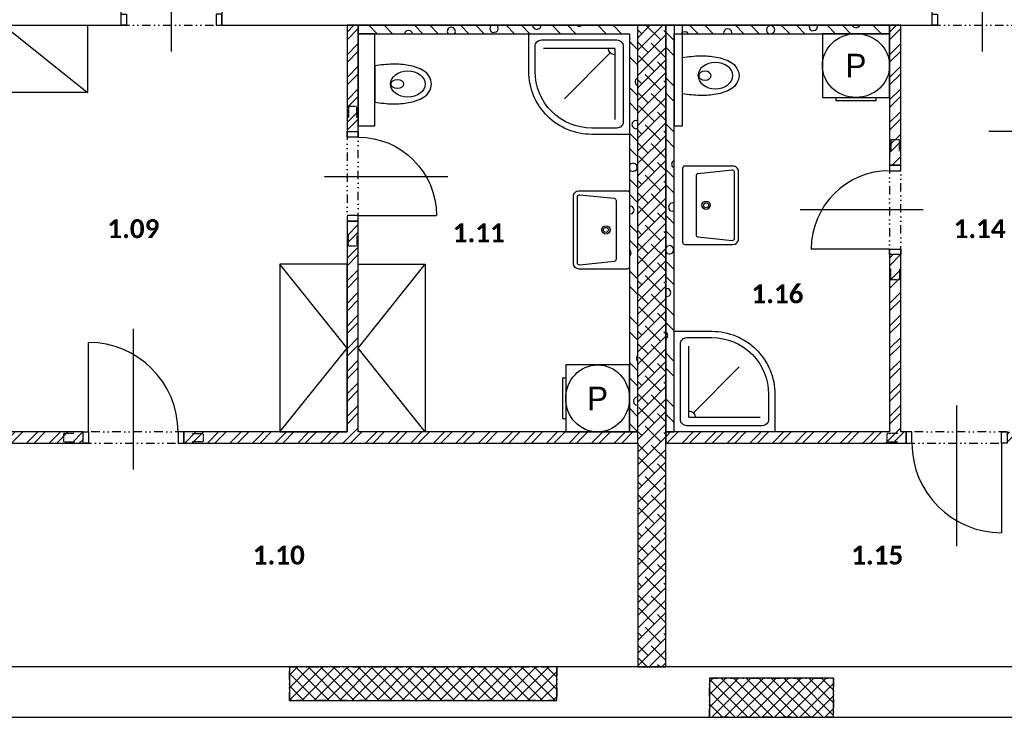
# Model space of a CAD drawing. Header units: millimetres. Extents: x -16871 to 82323, y -2942 to 27689.
# Tile 17 of 25: x 21379 to 30181, y 14545 to 20780. Entities that reach past the tile are written whole.
import ezdxf
from ezdxf.enums import TextEntityAlignment as Align

# ---------------------------------------------------------------- set-up
doc = ezdxf.new("R2010")
doc.units = ezdxf.units.MM
doc.linetypes.add('DASHED', pattern=[0.75, 0.5, -0.25])
doc.linetypes.add('DIVIDE2', pattern=[0.625, 0.25, -0.125, 0, -0.125, 0, -0.125])
for name, color, linetype in [('A-Appliance-G', 9, 'Continuous'), ('A-Door-G', 9, 'Continuous'), ('A-Furniture-G', 9, 'Continuous'), ('A-Room-T', 3, 'Continuous'), ('A-SanitaryFixture-G', 9, 'Continuous'), ('A-Wall-Abov', 9, 'DIVIDE2'), ('A-Wall-Blow', 9, 'Continuous'), ('A-Wall-Comp', 9, 'Continuous'), ('A-Wall-G', 9, 'Continuous'), ('A-Wall-Patt', 9, 'Continuous'), ('S-Beam-G', 9, 'Continuous')]:
    doc.layers.add(name, color=color, linetype=linetype)
doc.styles.add('Arial', font='arial.ttf')
doc.styles.add('RoomTag', font='calibrib.ttf')
pattern_1 = [(45, (0, 0), (27.4519, 382.3555), [19.4116, -270.3664]), (45, (-51.23, 51.23), (27.4519, 382.3555), [19.4116, -270.3664]), (135, (13.73, 51.23), (-382.3555, -27.4519), [19.4116, -231.5436]), (135, (-37.5, 0), (-382.3555, -27.4519), [19.4116, -231.5436]), (105, (18.75, 32.48), (-177.45203, 177.45176), [19.4116, -560.144]), (165, (0, 64.95), (-382.3556, -27.4521), [19.4116, -560.144]), (255, (-51.23, 51.23), (177.4518, -177.452), [19.4116, -984.408]), (255, (153.68, 256.13), (177.4518, -177.452), [19.4116, -984.408]), (255, (358.58, 461.03), (177.4518, -177.452), [19.4116, -984.408]), (195, (0, 0), (-204.90374, -204.9037), [19.4116, -984.408]), (195, (-177.45, 177.45), (-204.90374, -204.9037), [19.4116, -984.408]), (75, (13.73, 13.73), (-177.4518, 177.452), [19.4116, -984.408]), (75, (218.63, 218.63), (-177.4518, 177.452), [19.4116, -984.408]), (75, (423.53, 423.53), (-177.4518, 177.452), [19.4116, -984.408]), (285, (-56.25, 32.48), (177.45203, -177.45176), [19.4116, -560.144]), (345, (-37.5, 0), (382.3556, 27.4521), [19.4116, -560.144]), (195, (-18.75, 69.98), (-204.90374, -204.9037), [19.4116, -984.408]), (195, (-196.2, 247.43), (-204.90374, -204.9037), [19.4116, -984.408]), (135, (75.16, 75.16), (-487.7464, 77.939), []), (135, (143.47, 143.47), (-487.7464, 77.939), [])]

# ---------------------------------------------------------------- blocks, each defined once
blk = doc.blocks.new('AreaLabel1')
at = {"style": 'RoomTag'}
blk.add_attdef('AreaOBJ:Label', text='', height=1.5, dxfattribs=at).set_placement((0, 0), align=Align.MIDDLE_CENTER)
blk = doc.blocks.new('SYMBOL_Shower_5_2D')
blk.add_line((0.1906, 0.1906), (0.6464, 0.6464))
for points in [[(0, 1), (0, 0), (1, 0), (1, 0.375, 0.414214), (0.375, 1)], [(0.0625, 0.875), (0.0625, 0.125, 0.414214), (0.125, 0.0625), (0.875, 0.0625, 0.414214), (0.9375, 0.125), (0.9375, 0.375, 0.414214), (0.375, 0.9375), (0.125, 0.9375, 0.414214)]]:
    blk.add_lwpolyline(points, format="xyb", close=True)
for points in [[(0.1464, 0.1464), (0.1464, 0.8536)], [(0.1464, 0.1464), (0.8536, 0.1464)]]:
    blk.add_lwpolyline(points)
blk.add_arc((0.1464, 0.1464), 0.0625, 0, 90)
blk = doc.blocks.new('osa1K')
at = {"linetype": 'ByBlock'}
blk.add_lwpolyline([(0, -250), (0, 850)], dxfattribs=at)
for points in [[(-350, 0), (-350, -0.0001)], [(350, 0), (350, -0.0001)]]:
    blk.add_lwpolyline(points)
blk = doc.blocks.new('Pracka3')
at = {"linetype": 'ByBlock', "lineweight": -2}
blk.add_lwpolyline([(1, -0.5), (1, 0.5), (0, 0.5), (0, -0.5)], close=True, dxfattribs=at)
blk.add_lwpolyline([(1, -0.3), (1.05, -0.3), (1.05, 0.3), (1, 0.3)], dxfattribs=at)
blk.add_circle((0.5, 0), 0.5)
at = {"linetype": 'ByBlock', "style": 'Arial', "flags": 4}
blk.add_attdef('ZNACKA', text='', height=0.35, rotation=180, dxfattribs=at).set_placement((0.5, 0), align=Align.MIDDLE_CENTER)
blk = doc.blocks.new('překlad 75')
at = {"linetype": 'ByBlock', "ltscale": 0.5}
for points in [[(-795, -37.5), (-945, -37.5), (-945, 37.5), (-795, 37.5)], [(795, -37.5), (945, -37.5), (945, 37.5), (795, 37.5)]]:
    blk.add_lwpolyline(points, dxfattribs=at)
blk = doc.blocks.new('Pracka2')
at = {"linetype": 'ByBlock', "lineweight": -2}
blk.add_lwpolyline([(1, -0.5), (1, 0.5), (0, 0.5), (0, -0.5)], close=True, dxfattribs=at)
blk.add_lwpolyline([(1, -0.3), (1.05, -0.3), (1.05, 0.3), (1, 0.3)], dxfattribs=at)
blk.add_circle((0.5, 0), 0.5)
at = {"linetype": 'ByBlock', "style": 'Arial', "flags": 4}
blk.add_attdef('ZNACKA', text='', height=0.35, rotation=90, dxfattribs=at).set_placement((0.5, 0), align=Align.MIDDLE_CENTER)
blk = doc.blocks.new('M_DFURN_BED_3D DOUBLE WARDROBE_P')
at = {"linetype": 'ByBlock', "lineweight": -2}
blk.add_lwpolyline([(1, 0.5), (0, 0.5), (0, -0.5), (1, -0.5)], close=True, dxfattribs=at)
blk.add_lwpolyline([(1, 0.5), (0, 0), (1, -0.5)], dxfattribs=at)
at = {"layer": 'DEFPOINTS', "linetype": 'ByBlock', "lineweight": -2}
for p in [(0, 0.5), (0, -0.5)]:
    blk.add_point(p, dxfattribs=at)

msp = doc.modelspace()

# ---------------------------------------------------------------- hatches: boundary and pattern name
at = {"layer": 'A-Wall-Patt', "linetype": 'Continuous', "lineweight": -3, "ltscale": 300}
h = msp.add_hatch(dxfattribs=at)
h.set_pattern_fill('ANSI32', color=256, scale=15, style=0)
h.paths.add_polyline_path([(24305, 17095), (24371.7, 17070), (24405, 17095), (24405, 18980), (24305, 18980)], flags=0)
h.paths.add_polyline_path([(24305, 19780), (24405, 19780), (24405, 20730), (24305, 20730)], flags=0)
h = msp.add_hatch(dxfattribs=at)
h.set_pattern_fill('POROBETON2', color=256, scale=400, angle=45, style=0, pattern_type=2)
h.set_pattern_definition(pattern_1)
h.paths.add_polyline_path([(26830, 20655), (26830, 17095), (26905, 17095), (26905, 20730)], flags=0)
h = msp.add_hatch(dxfattribs=at)
h.set_pattern_fill('ANSI38', color=256, scale=25, style=0)
h.paths.add_polyline_path([(26905, 16995), (27155, 16995), (27155, 20730), (26905, 20730)], flags=0)
h = msp.add_hatch(dxfattribs=at)
h.set_pattern_fill('POROBETON2', color=256, scale=400, angle=45, style=0, pattern_type=2)
h.set_pattern_definition(pattern_1)
h.paths.add_polyline_path([(27230, 20655), (27155, 20730), (27155, 17095), (27230, 17095)], flags=0)
h = msp.add_hatch(dxfattribs=at)
h.set_pattern_fill('ANSI32', color=256, scale=15, angle=-360, style=0)
h.paths.add_polyline_path([(29155, 19480), (29255, 19480), (29255, 20730), (29155, 20730)], flags=0)
h.paths.add_polyline_path([(29255, 18680), (29155, 18680), (29155, 17095), (29188.3, 17070), (29255, 17095)], flags=0)
h = msp.add_hatch(dxfattribs=at)
h.set_pattern_fill('ANSI32', color=256, scale=15, angle=-1.7e-11, style=0)
h.paths.add_polyline_path([(29255, 17095), (29188.3, 17070), (29155, 16995), (29305, 16995), (29305, 17095)], flags=0)
h.paths.add_polyline_path([(30205, 17095), (30205, 16995), (30935, 16995), (30935, 17095)], flags=0)
h.paths.add_polyline_path([(21945, 16995), (21945, 17095), (20485, 17095), (20485, 16995)], flags=0)
h.paths.add_polyline_path([(22845, 17095), (22845, 16995), (24405, 16995), (24371.7, 17070), (24305, 17095)], flags=0)
h.paths.add_polyline_path([(24405, 17095), (24371.7, 17070), (24405, 16995), (26905, 16995), (26905, 17095)], flags=0)
h.paths.add_polyline_path([(29155, 16995), (29188.3, 17070), (29155, 17095), (27155, 17095), (27155, 16995)], flags=0)
h.paths.add_polyline_path([(18355, 16995), (18355, 17095), (18155, 17095), (18155, 16995)], flags=0)
h.paths.add_polyline_path([(18355, 17095), (18355, 16995), (18860, 16995), (18860, 17095)], flags=0)
h.paths.add_polyline_path([(19860, 17095), (19860, 16995), (20235, 16995), (20235, 17095)], flags=0)
h = msp.add_hatch(dxfattribs=at)
h.set_pattern_fill('ANSI38', color=256, scale=25, style=0)
h.paths.add_polyline_path([(27155, 16995), (26905, 16995), (26905, 14995), (27155, 14995)], flags=0)
h = msp.add_hatch(dxfattribs=at)
h.set_pattern_fill('ANSI37', color=256, scale=25, angle=-360, style=0)
h.paths.add_polyline_path([(23790, 14695), (26180, 14695), (26180, 14995), (23790, 14995)], flags=0)
h = msp.add_hatch(dxfattribs=at)
h.set_pattern_fill('ANSI37', color=256, scale=25, style=0)
h.paths.add_polyline_path([(27545, 14545), (28655, 14545), (28655, 14895), (27545, 14895)], flags=0)

# ---------------------------------------------------------------- linework, layer by layer
at = {"layer": 'A-Door-G', "linetype": 'Continuous', "lineweight": -3, "ltscale": 300}
for points in [[(22335, 20730), (22285, 20730), (22285, 20830), (22335, 20830)], [(23135, 20730), (23185, 20730), (23185, 20830), (23135, 20830)], [(29585, 20730), (29535, 20730), (29535, 20830), (29585, 20830)], [(24305, 19730), (24305, 19780), (24405, 19780), (24405, 19730)], [(29255, 19430), (29255, 19480), (29155, 19480), (29155, 19430)], [(24305, 19030), (24305, 18980), (24405, 18980), (24405, 19030)], [(29255, 18730), (29255, 18680), (29155, 18680), (29155, 18730)], [(21995, 16995), (21945, 16995), (21945, 17095), (21995, 17095)], [(22795, 16995), (22845, 16995), (22845, 17095), (22795, 17095)], [(29355, 17095), (29305, 17095), (29305, 16995), (29355, 16995)], [(30155, 17095), (30205, 17095), (30205, 16995), (30155, 16995)]]:
    msp.add_lwpolyline(points, close=True, dxfattribs=at)
for points in [[(24405, 19030), (25105, 19030)], [(29155, 18730), (28455, 18730)], [(21995, 17095), (21995, 17895)], [(30155, 16995), (30155, 16195)]]:
    msp.add_lwpolyline(points, dxfattribs=at)
at = {"layer": 'A-Door-G', "linetype": 'Continuous', "lineweight": -3, "ltscale": 300, "extrusion": (0, 0, -1)}
msp.add_arc((-24405, 19030), 700, 90, 180, dxfattribs=at)
at = {"layer": 'A-Door-G', "linetype": 'Continuous', "lineweight": -3, "ltscale": 300}
for centre, radius, start, end in [((29155, 18730), 700, 90, 180), ((21995, 17095), 800, 0, 90), ((30155, 16995), 800, 180, 270)]:
    msp.add_arc(centre, radius, start, end, dxfattribs=at)
at = {"layer": 'A-SanitaryFixture-G', "linetype": 'Continuous', "lineweight": -3, "ltscale": 300}
for points in [[(27809.6, 20280, -0.246348), (27739.6, 20161.7, -0.092866), (27606, 20114.1, -0.047652), (27463.7, 20102.7, -0.033058), (27305, 20117.6), (27305, 20442.4, -0.033058), (27463.7, 20457.3, -0.047652), (27606, 20445.9, -0.092866), (27739.6, 20398.3, -0.246348)], [(25059.6, 20205, 0.246348), (24989.6, 20323.3, 0.092866), (24856, 20370.9, 0.047652), (24713.7, 20382.3, 0.033058), (24555, 20367.4), (24555, 20042.6, 0.033058), (24713.7, 20027.7, 0.047652), (24856, 20039.1, 0.092866), (24989.6, 20086.7, 0.246348)], [(27805, 19421.4, 0.414214), (27755, 19471.4), (27325, 19471.4, 0.414214), (27305, 19451.4), (27305, 18791.4, 0.414214), (27325, 18771.4), (27755, 18771.4, 0.414214), (27805, 18821.4)], [(27770, 19415.7, 0.448655), (27747.7, 19435.6), (27442.5, 19403.6, 0.37818), (27425, 19383.8), (27425, 18859.1, 0.37818), (27442.5, 18839.2), (27747.7, 18807.3, 0.448655), (27770, 18827.1)], [(26330, 19201.5, -0.414214), (26380, 19251.5), (26810, 19251.5, -0.414214), (26830, 19231.5), (26830, 18571.5, -0.414214), (26810, 18551.5), (26380, 18551.5, -0.414214), (26330, 18601.5)], [(26365, 19195.8, -0.448655), (26387.3, 19215.7), (26692.5, 19183.7, -0.37818), (26710, 19163.9), (26710, 18639.2, -0.37818), (26692.5, 18619.3), (26387.3, 18587.4, -0.448655), (26365, 18607.2)]]:
    msp.add_lwpolyline(points, format="xyb", close=True, dxfattribs=at)
for centre, radius in [((27515, 19121.4), 37.5), ((27515, 19121.4), 22.5), ((26620, 18901.5), 37.5), ((26620, 18901.5), 22.5)]:
    msp.add_circle(centre, radius, dxfattribs=at)
at = {"layer": 'A-SanitaryFixture-G', "linetype": 'Continuous', "lineweight": -3, "ltscale": 300, "extrusion": (0, 0, -1)}
for centre, major_axis, ratio in [((27598.8, 20280), (-156.2, 0), 0.751511), ((27504.6, 20280), (-55.3, 0), 0.745622)]:
    msp.add_ellipse(centre, major_axis=major_axis, ratio=ratio, dxfattribs=at)
at = {"layer": 'A-SanitaryFixture-G', "linetype": 'Continuous', "lineweight": -3, "ltscale": 300}
for centre, major_axis, ratio in [((24848.8, 20205), (-156.2, 0), 0.751511), ((24754.6, 20205), (-55.3, 0), 0.745622)]:
    msp.add_ellipse(centre, major_axis=major_axis, ratio=ratio, dxfattribs=at)
at = {"layer": 'A-Wall-Abov', "linetype": 'DIVIDE2', "lineweight": -3, "ltscale": 300}
for p, q in [((24305, 19780), (24305, 18980)), ((24405, 18980), (24405, 19780)), ((29155, 19480), (29155, 18680)), ((29255, 18680), (29255, 19480)), ((22845, 17095), (21945, 17095)), ((30205, 17095), (29305, 17095)), ((21945, 16995), (22845, 16995)), ((29305, 16995), (30205, 16995)), ((23790, 14995), (26180, 14995)), ((23790, 14695), (23790, 14995)), ((26180, 14995), (26180, 14695)), ((27545, 14895), (28655, 14895)), ((27545, 14545), (27545, 14895)), ((28655, 14895), (28655, 14545)), ((26180, 14695), (23790, 14695)), ((28655, 14545), (27545, 14545))]:
    msp.add_line(p, q, dxfattribs=at)
for points in [[(22285, 20730), (23185, 20730)], [(29535, 20730), (30435, 20730)]]:
    msp.add_lwpolyline(points, dxfattribs=at)
at = {"layer": 'A-Wall-Blow', "linetype": 'Continuous', "lineweight": -3, "ltscale": 300}
for p, q in [((27305, 20730), (27230, 20730)), ((27230, 20730), (27230, 19830)), ((27305, 19830), (27305, 20730)), ((24555, 20655), (24405, 20655)), ((24405, 20655), (24405, 19830)), ((24555, 19830), (24555, 20655)), ((24405, 19830), (24555, 19830)), ((27230, 19830), (27305, 19830)), ((26180, 14995), (23790, 14995)), ((23790, 14995), (23790, 14695)), ((26180, 14695), (26180, 14995)), ((28655, 14895), (27545, 14895)), ((27545, 14895), (27545, 14545)), ((28655, 14545), (28655, 14895)), ((23790, 14695), (26180, 14695)), ((27545, 14545), (28655, 14545))]:
    msp.add_line(p, q, dxfattribs=at)
at = {"layer": 'A-Wall-Comp', "linetype": 'Continuous', "lineweight": -3, "ltscale": 300}
for p, q in [((24405, 20730), (24305, 20730)), ((24405, 20655), (24405, 20730)), ((27155, 20730), (26905, 20730)), ((26905, 16995), (26905, 20730)), ((26905, 17095), (26905, 20730)), ((27155, 20730), (27155, 17095)), ((27155, 16995), (27155, 20730)), ((29255, 20730), (29155, 20730)), ((29155, 20730), (29155, 20655)), ((26905, 17095), (26830, 17095)), ((26830, 17095), (26905, 17095)), ((26905, 16995), (26905, 17095)), ((27230, 17095), (27155, 17095)), ((27155, 17095), (27155, 16995)), ((27155, 17095), (27230, 17095)), ((26180, 14995), (23790, 14995)), ((23790, 14995), (23790, 14695)), ((26180, 14695), (26180, 14995)), ((27155, 14995), (26905, 14995)), ((26905, 14995), (27155, 14995)), ((28655, 14895), (27545, 14895)), ((27545, 14895), (27545, 14545)), ((28655, 14545), (28655, 14895)), ((23790, 14695), (26180, 14695)), ((27545, 14545), (28655, 14545))]:
    msp.add_line(p, q, dxfattribs=at)
for points in [[(24305, 20730), (24405, 20730)], [(24405, 20730), (24605, 20730)], [(24605, 20730), (24405, 20730)], [(24405, 20730), (24405, 20655)], [(24605, 20730), (25585, 20730)], [(25585, 20730), (24605, 20730)], [(25585, 20730), (26905, 20730)], [(26905, 20730), (25585, 20730)], [(26905, 20730), (27030, 20730)], [(27030, 20730), (27155, 20730)], [(27155, 20730), (27355, 20730)], [(27355, 20730), (27155, 20730)], [(27355, 20730), (29155, 20730)], [(29155, 20730), (27355, 20730)], [(29155, 20655), (29155, 20730)], [(29155, 20730), (29255, 20730)]]:
    msp.add_lwpolyline(points, dxfattribs=at)
at = {"layer": 'A-Wall-G', "linetype": 'Continuous', "lineweight": -3, "ltscale": 300}
for p, q in [((24305, 20730), (24305, 19780)), ((29255, 19480), (29255, 20730)), ((24405, 19780), (24405, 20655)), ((26830, 20655), (26830, 17095)), ((27230, 17095), (27230, 20655)), ((29155, 20655), (29155, 19480)), ((24305, 19780), (24405, 19780)), ((29155, 19480), (29255, 19480)), ((24405, 18980), (24305, 18980)), ((24305, 18980), (24305, 17095)), ((24405, 17095), (24405, 18980)), ((29255, 18680), (29155, 18680)), ((29155, 18680), (29155, 17095)), ((29255, 17095), (29255, 18680)), ((21945, 17095), (20485, 17095)), ((21945, 16995), (21945, 17095)), ((22845, 17095), (22845, 16995)), ((24305, 17095), (22845, 17095)), ((26830, 17095), (24405, 17095)), ((29155, 17095), (27230, 17095)), ((29305, 17095), (29255, 17095)), ((29305, 16995), (29305, 17095)), ((20485, 16995), (21945, 16995)), ((22845, 16995), (26905, 16995)), ((26905, 16995), (26905, 14995)), ((27155, 14995), (27155, 16995)), ((27155, 16995), (29305, 16995)), ((26905, 14995), (20485, 14995)), ((30935, 14995), (27155, 14995)), ((20235, 14545), (31185, 14545))]:
    msp.add_line(p, q, dxfattribs=at)
for points in [[(22285, 20730), (22285, 21180)], [(23185, 21180), (23185, 20730)], [(29535, 20730), (29535, 21180)], [(20485, 20730), (22285, 20730)], [(23185, 20730), (24305, 20730)], [(29255, 20730), (29535, 20730)], [(24405, 20655), (26830, 20655)], [(27230, 20655), (29155, 20655)]]:
    msp.add_lwpolyline(points, dxfattribs=at)
at = {"layer": 'A-Wall-Patt', "linetype": 'Continuous', "lineweight": -3, "ltscale": 300}
for points in [[(24574.1, 20655), (24499.1, 20730)], [(24710.7, 20655), (24635.7, 20730)], [(24855, 20684.9), (24836.2, 20679.8)], [(24873.7, 20679.9), (24855, 20684.9)], [(24984, 20655), (24909, 20730)], [(25120.6, 20655), (25045.6, 20730)], [(25204.9, 20693.6), (25199.8, 20674.8)], [(25204.9, 20693.6), (25218.6, 20707.3)], [(25237.3, 20712.3), (25218.6, 20707.3)], [(25256.1, 20707.3), (25237.3, 20712.4)], [(25269.8, 20693.6), (25256.1, 20707.3)], [(25274.9, 20674.9), (25269.9, 20693.6)], [(25393.8, 20655), (25318.8, 20730)], [(25530.4, 20655), (25455.4, 20730)], [(25585, 20712.7), (25582.2, 20702.3)], [(25582.2, 20702.3), (25585, 20692)], [(25587.2, 20721), (25585, 20712.7)], [(25585, 20692), (25587.3, 20683.6)], [(25587.3, 20721.1), (25596.2, 20730)], [(25652.1, 20721), (25643.2, 20730)], [(25657.2, 20702.3), (25652.2, 20721.1)], [(25652.2, 20683.5), (25657.2, 20702.3)], [(25803.6, 20655), (25728.6, 20730)], [(25940.2, 20655), (25865.2, 20730)], [(25964.6, 20730), (25964.6, 20729.7)], [(25964.6, 20729.8), (25969.6, 20711)], [(25983.3, 20697.3), (25969.5, 20711)], [(25983.3, 20697.3), (26002, 20692.3)], [(26020.8, 20697.2), (26002.1, 20692.2)], [(26020.8, 20697.3), (26034.6, 20711)], [(26034.5, 20711), (26039.6, 20729.7)], [(26039.6, 20729.8), (26039.5, 20730)], [(26213.4, 20655), (26138.4, 20730)], [(26350, 20655), (26275, 20730)], [(26365.6, 20724.7), (26360.4, 20730)], [(26365.6, 20724.8), (26384.4, 20719.7)], [(26403.2, 20724.7), (26384.4, 20719.7)], [(26403.2, 20724.7), (26408.5, 20730)], [(26623.2, 20655), (26548.2, 20730)], [(26759.8, 20655), (26684.8, 20730)], [(27442.8, 20655), (27367.8, 20730)], [(27579.4, 20655), (27504.4, 20730)], [(27676.5, 20680.9), (27690.2, 20694.6)], [(27708.9, 20699.6), (27690.2, 20694.6)], [(27727.6, 20694.6), (27708.9, 20699.6)], [(27741.4, 20680.9), (27727.6, 20694.6)], [(27852.6, 20655), (27777.6, 20730)], [(27989.2, 20655), (27914.2, 20730)], [(28058.8, 20708.3), (28053.8, 20689.5)], [(28053.8, 20689.6), (28058.8, 20670.8)], [(28058.8, 20708.3), (28072.6, 20722)], [(28091.3, 20727), (28072.5, 20722)], [(28110, 20722.1), (28091.3, 20727.1)], [(28123.7, 20708.3), (28110, 20722)], [(28128.8, 20689.6), (28123.8, 20708.3)], [(28123.8, 20670.8), (28128.8, 20689.5)], [(28262.4, 20655), (28187.4, 20730)], [(28399, 20655), (28324, 20730)], [(28439.6, 20730), (28436.1, 20717)], [(28436.2, 20717), (28441.2, 20698.3)], [(28454.9, 20684.5), (28441.1, 20698.3)], [(28492.4, 20684.5), (28506.2, 20698.3)], [(28506.1, 20698.2), (28511.1, 20717)], [(28511.2, 20717), (28507.7, 20730)], [(28672.2, 20655), (28597.2, 20730)], [(28808.8, 20655), (28733.8, 20730)], [(28822.4, 20730), (28823.6, 20725.7)], [(28837.2, 20712), (28823.5, 20725.7)], [(28837.2, 20712), (28856, 20707)], [(28874.7, 20712), (28856, 20706.9)], [(28874.8, 20712), (28888.5, 20725.7)], [(28888.5, 20725.7), (28889.6, 20730)], [(29082, 20655), (29007, 20730)], [(29155, 20718.6), (29143.6, 20730)], [(24472.6, 20657.4), (24463.6, 20655)], [(24481.8, 20655), (24472.6, 20657.5)], [(24822.5, 20666.1), (24819.5, 20655)], [(24822.5, 20666.1), (24836.3, 20679.9)], [(24887.4, 20666.1), (24873.7, 20679.9)], [(24890.5, 20655), (24887.5, 20666.2)], [(25199.9, 20674.9), (25204.9, 20656.1)], [(25205.9, 20655), (25204.8, 20656.1)], [(25268.7, 20655), (25269.9, 20656.1)], [(25269.8, 20656.1), (25274.8, 20674.8)], [(25600.9, 20669.8), (25587.2, 20683.5)], [(25600.9, 20669.8), (25619.7, 20664.8)], [(25638.5, 20669.8), (25619.7, 20664.8)], [(25638.5, 20669.8), (25652.2, 20683.6)], [(27295.7, 20655), (27307.9, 20667.1)], [(27326.6, 20672.1), (27307.8, 20667.1)], [(27345.3, 20667.2), (27326.5, 20672.2)], [(27355, 20657.4), (27345.3, 20667.1)], [(27357.4, 20655), (27355, 20657.4)], [(27676.4, 20680.8), (27671.4, 20662.1)], [(27671.5, 20662.1), (27673.4, 20655)], [(27746.5, 20662.1), (27741.4, 20680.9)], [(27744.5, 20655), (27746.4, 20662.1)], [(28072.5, 20657.1), (28058.8, 20670.8)], [(28072.5, 20657.1), (28080.4, 20655)], [(28110, 20657.1), (28102.4, 20655)], [(28110.1, 20657.1), (28123.8, 20670.8)], [(28454.9, 20684.6), (28473.6, 20679.5)], [(28492.4, 20684.5), (28473.6, 20679.5)]]:
    msp.add_lwpolyline(points, dxfattribs=at)

# ---------------------------------------------------------------- block references
at = {"layer": 'A-Appliance-G', "linetype": 'Continuous', "lineweight": -3, "ltscale": 300}
ref = msp.add_blockref('Pracka2', (28855, 20655), dxfattribs=dict(at, xscale=570, yscale=600, zscale=870, rotation=270))
ref.add_attrib('ZNACKA', 'P', dxfattribs={"layer": '0', "color": 0, "linetype": 'ByBlock', "height": 210, "style": 'Arial', "width": 0.95}).set_placement((28855, 20370), align=Align.MIDDLE_CENTER)
ref = msp.add_blockref('Pracka3', (26830, 17395), dxfattribs=dict(at, xscale=570, yscale=600, zscale=870, rotation=180))
ref.add_attrib('ZNACKA', 'P', dxfattribs={"layer": '0', "color": 0, "linetype": 'ByBlock', "height": 210, "style": 'Arial', "width": 0.95}).set_placement((26545, 17395), align=Align.MIDDLE_CENTER)
at = {"layer": 'A-Door-G', "linetype": 'Continuous', "lineweight": -3, "ltscale": 300, "xscale": 1.142857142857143, "yscale": 1.142857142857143}
for p in [(22735, 20780), (22395, 17045)]:
    msp.add_blockref('osa1K', p, dxfattribs=at)
at = {"layer": 'A-Door-G', "linetype": 'Continuous', "lineweight": -3, "ltscale": 300, "extrusion": (0, 0, -1), "xscale": 1.142857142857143, "yscale": 1.142857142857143, "zscale": -1}
msp.add_blockref('osa1K', (-29985, 20780), dxfattribs=at)
at = {"layer": 'A-Door-G', "linetype": 'Continuous', "lineweight": -3, "ltscale": 300}
for p, xscale, yscale, rotation in [((31135, 19780), 1.285714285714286, 1.285714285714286, 90), ((29755, 17045), 1.142857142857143, 1.142857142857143, 180)]:
    msp.add_blockref('osa1K', p, dxfattribs=dict(at, xscale=xscale, yscale=yscale, rotation=rotation))
at = {"layer": 'A-Door-G', "linetype": 'Continuous', "lineweight": -3, "ltscale": 300, "extrusion": (0, 0, -1), "zscale": -1, "rotation": 90}
msp.add_blockref('osa1K', (-24355, 19380), dxfattribs=at)
at = {"layer": 'A-Door-G', "linetype": 'Continuous', "lineweight": -3, "ltscale": 300, "rotation": 90}
msp.add_blockref('osa1K', (29205, 19080), dxfattribs=at)
at = {"layer": 'A-Furniture-G', "linetype": 'Continuous', "lineweight": -3, "ltscale": 300, "extrusion": (0, 0, -1), "xscale": 600, "yscale": 1500, "zscale": -2175}
for p, rotation in [((-21235, 20730), 270), ((-24405, 17845), 180)]:
    msp.add_blockref('M_DFURN_BED_3D DOUBLE WARDROBE_P', p, dxfattribs=dict(at, rotation=rotation))
at = {"layer": 'A-Furniture-G', "linetype": 'Continuous', "lineweight": -3, "ltscale": 300, "xscale": 600, "yscale": 1500, "zscale": 2175, "rotation": 180}
msp.add_blockref('M_DFURN_BED_3D DOUBLE WARDROBE_P', (24305, 17845), dxfattribs=at)
at = {"layer": 'A-Room-T', "linetype": 'Continuous', "lineweight": -3, "ltscale": 300}
ref = msp.add_blockref('AreaLabel1', (22395, 18912.5), dxfattribs=dict(at, xscale=112.5, yscale=112.5, zscale=112.5))
ref.add_attrib('AreaOBJ:Label', '1.09', dxfattribs={"layer": '0', "color": 0, "height": 168.75, "style": 'RoomTag'}).set_placement((22395, 18912.5), align=Align.MIDDLE_CENTER)
ref = msp.add_blockref('AreaLabel1', (25482.8, 18875), dxfattribs=dict(at, xscale=112.5, yscale=112.5, zscale=112.5))
ref.add_attrib('AreaOBJ:Label', '1.11', dxfattribs={"layer": '0', "color": 0, "height": 168.75, "style": 'RoomTag'}).set_placement((25482.8, 18875), align=Align.MIDDLE_CENTER)
ref = msp.add_blockref('AreaLabel1', (29960.3, 18912.5), dxfattribs=dict(at, xscale=112.5, yscale=112.5, zscale=112.5))
ref.add_attrib('AreaOBJ:Label', '1.14', dxfattribs={"layer": '0', "color": 0, "height": 168.75, "style": 'RoomTag'}).set_placement((29960.3, 18912.5), align=Align.MIDDLE_CENTER)
ref = msp.add_blockref('AreaLabel1', (28153, 18330.4), dxfattribs=dict(at, xscale=112.5, yscale=112.5, zscale=112.5))
ref.add_attrib('AreaOBJ:Label', '1.16', dxfattribs={"layer": '0', "color": 0, "height": 168.75, "style": 'RoomTag'}).set_placement((28153, 18330.4), align=Align.MIDDLE_CENTER)
ref = msp.add_blockref('AreaLabel1', (23695, 15995), dxfattribs=dict(at, xscale=112.5, yscale=112.5, zscale=112.5))
ref.add_attrib('AreaOBJ:Label', '1.10', dxfattribs={"layer": '0', "color": 0, "height": 168.75, "style": 'RoomTag'}).set_placement((23695, 15995), align=Align.MIDDLE_CENTER)
ref = msp.add_blockref('AreaLabel1', (29045, 15995), dxfattribs=dict(at, xscale=112.5, yscale=112.5, zscale=112.5))
ref.add_attrib('AreaOBJ:Label', '1.15', dxfattribs={"layer": '0', "color": 0, "height": 168.75, "style": 'RoomTag'}).set_placement((29045, 15995), align=Align.MIDDLE_CENTER)
at = {"layer": 'A-SanitaryFixture-G', "linetype": 'Continuous', "lineweight": -3, "ltscale": 300, "extrusion": (0, 0, -1), "xscale": 900, "yscale": 900, "zscale": -900}
for p, rotation in [((-26830, 20655), 270), ((-27230, 17095), 90)]:
    msp.add_blockref('SYMBOL_Shower_5_2D', p, dxfattribs=dict(at, rotation=rotation))
at = {"layer": 'S-Beam-G', "linetype": 'DASHED', "lineweight": -3, "ltscale": 300}
for p, xscale, rotation in [((24355, 19380, 2145), 0.6613756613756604, 90), ((29205, 19080, 2145), 0.6613756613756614, 89.99999999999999), ((22395, 17045, 2145), 0.6613756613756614, 180), ((29755, 17045, 2145), 0.6613756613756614, 180)]:
    msp.add_blockref('překlad 75', p, dxfattribs=dict(at, xscale=xscale, rotation=rotation))

doc.saveas('drawing.dxf')
